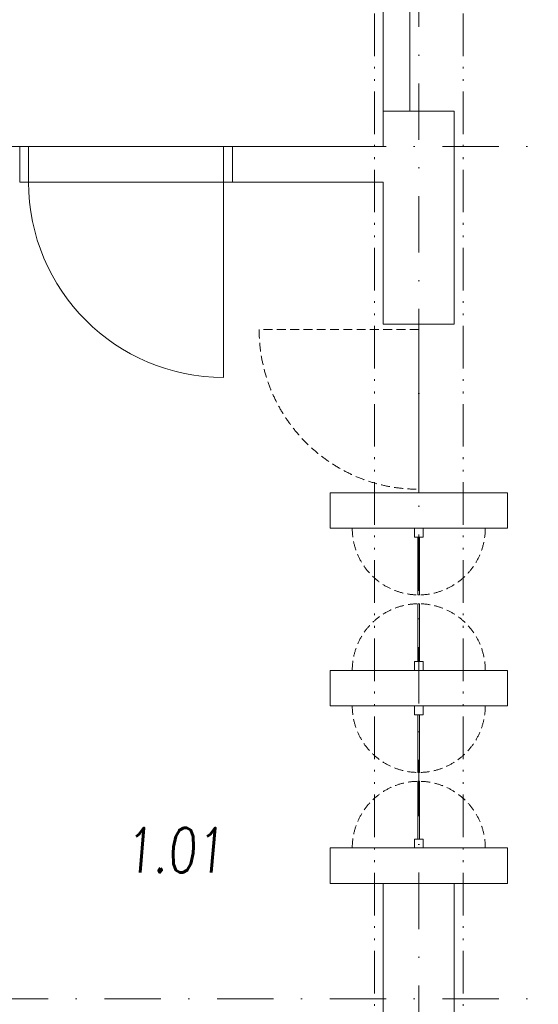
# Model space of a CAD drawing. Header units: millimetres. Extents: x 213386 to 459888, y 74252 to 208052.
# Tile 134 of 256: x 390377 to 393301, y 157301 to 162847. Entities that reach past the tile are written whole.
import ezdxf

# ---------------------------------------------------------------- set-up
doc = ezdxf.new("R2010")
doc.units = ezdxf.units.MM
for name, pattern in [('ACAD_ISO12W100', [22, 12, -3, 0.5, -3, 0.5, -3]), ('DASHED', [0.75, 0.5, -0.25]), ('ČERCHOVANÁ', [25.4, 12.7, -6.35, 0, -6.35])]:
    doc.linetypes.add(name, pattern=pattern)
for name, color, linetype, lineweight in [('DVERE', 255, 'Continuous', 0), ('Dveře', 255, 'Continuous', 0), ('NAD', 255, 'ACAD_ISO12W100', 0), ('NOVÁ TLUSTÁ', 255, 'Continuous', 0), ('OSY', 255, 'Continuous', 0), ('POPIS2', 255, 'Continuous', 0), ('ŽB', 255, 'Continuous', 0)]:
    doc.layers.add(name, color=color, linetype=linetype, lineweight=lineweight)
doc.styles.add('CS-ROMANS', font='romans.shx', dxfattribs={"width": 0.75, "oblique": 5})

msp = doc.modelspace()

# ---------------------------------------------------------------- linework, layer by layer
at = {"layer": 'DVERE'}
for p, q in [((390426.638, 162132.154), (390376.638, 162132.154)), ((391576.638, 162132.154), (391526.638, 162132.154)), ((391576.659, 162082.204), (391576.638, 162082.204)), ((390426.638, 161932.204), (390376.638, 161932.204)), ((391576.638, 161932.204), (391526.638, 161932.204)), ((391526.638, 161932.204), (391526.638, 160832.204)), ((391576.659, 161932.204), (391576.638, 161932.204))]:
    msp.add_line(p, q, dxfattribs=at)
for points in [[(390426.638, 162132.154), (390426.638, 161932.204)], [(390426.638, 162132.154), (391526.638, 162132.154)], [(391526.638, 162132.154), (391526.638, 161932.204)], [(390426.638, 161932.204), (391526.638, 161932.204)]]:
    msp.add_lwpolyline(points, close=True, dxfattribs=at)
msp.add_arc((391526.638, 161932.204), 1100, 180, 270, dxfattribs=at)
at = {"layer": 'Dveře', "ltscale": 300}
msp.add_line((392626.638, 160182.154), (392626.638, 161132.154), dxfattribs=at)
at = {"layer": 'Dveře', "linetype": 'DASHED', "ltscale": 100}
msp.add_line((392626.638, 161102.175), (391726.638, 161102.175), dxfattribs=at)
at = {"layer": 'Dveře', "ltscale": 300}
for points in [[(392126.638, 160182.154), (392126.638, 159982.154), (393126.638, 159982.154), (393126.638, 160182.154)], [(392601.638, 159982.154), (392601.638, 159932.154), (392651.638, 159932.154), (392651.638, 159982.154)], [(392621.638, 159607.154), (392621.638, 159932.154), (392631.638, 159932.154), (392631.638, 159607.154)], [(392621.638, 159232.154), (392621.638, 159557.154), (392631.638, 159557.154), (392631.638, 159232.154)], [(392601.638, 159232.154), (392601.638, 159182.154), (392651.638, 159182.154), (392651.638, 159232.154)], [(392126.638, 159182.154), (392126.638, 158982.154), (393126.638, 158982.154), (393126.638, 159182.154)], [(392601.638, 158982.154), (392601.638, 158932.154), (392651.638, 158932.154), (392651.638, 158982.154)], [(392621.638, 158607.154), (392621.638, 158932.154), (392631.638, 158932.154), (392631.638, 158607.154)], [(392621.638, 158232.154), (392621.638, 158557.154), (392631.638, 158557.154), (392631.638, 158232.154)], [(392601.638, 158232.154), (392601.638, 158182.154), (392651.638, 158182.154), (392651.638, 158232.154)], [(392126.638, 158182.154), (392126.638, 157982.154), (393126.638, 157982.154), (393126.638, 158182.154)]]:
    msp.add_lwpolyline(points, close=True, dxfattribs=at)
at = {"layer": 'Dveře', "linetype": 'DASHED', "ltscale": 100}
for centre, radius, start, end in [((392626.638, 161102.175), 900, 180, 270), ((392626.638, 159982.154), 375, 180, 0), ((392626.638, 159182.154), 375, 0, 180), ((392626.638, 158982.154), 375, 180, 0), ((392626.638, 158182.154), 375, 0, 180)]:
    msp.add_arc(centre, radius, start, end, dxfattribs=at)
at = {"layer": 'NAD', "ltscale": 20}
for points in [[(392376.638, 147682.154), (392376.639, 167232.154)], [(392876.638, 147682.154), (392876.638, 166982.154)]]:
    msp.add_lwpolyline(points, dxfattribs=at)
at = {"layer": 'NOVÁ TLUSTÁ', "ltscale": 5}
for p, q in [((392576.638, 162332.154), (392576.638, 164832.144)), ((392426.638, 162332.154), (392426.638, 163582.154))]:
    msp.add_line(p, q, dxfattribs=at)
at = {"layer": 'OSY', "linetype": 'ČERCHOVANÁ', "ltscale": 25}
for p, q in [((392626.638, 170109.563), (392626.638, 145530.044)), ((400063.194, 162132.154), (385251.638, 162132.154)), ((400063.194, 157332.154), (372424.222, 157332.154))]:
    msp.add_line(p, q, dxfattribs=at)
at = {"layer": 'ŽB'}
for p, q in [((390376.638, 162132.154), (390376.638, 161932.154)), ((390376.638, 162132.154), (390376.638, 161932.154)), ((392426.638, 162132.154), (391576.638, 162132.154)), ((391576.638, 161932.154), (391576.638, 162132.154)), ((391576.638, 162132.154), (391576.638, 161932.154)), ((392426.638, 161932.154), (391576.638, 161932.154)), ((392826.638, 161132.154), (392426.638, 161132.154)), ((392826.638, 161132.154), (392426.638, 161132.154)), ((392826.638, 157982.154), (392426.638, 157982.154)), ((392826.638, 157982.154), (392426.638, 157982.154))]:
    msp.add_line(p, q, dxfattribs=at)
for points in [[(392426.638, 162332.154), (392826.638, 162332.154)], [(392426.638, 162132.154), (392426.638, 162332.154)], [(392826.638, 161132.154), (392826.638, 162332.154)], [(392426.638, 161132.154), (392426.638, 161932.154)], [(392426.638, 156682.154), (392426.638, 157982.154)], [(392826.638, 156682.154), (392826.638, 157982.154)]]:
    msp.add_lwpolyline(points, close=True, dxfattribs=at)

# ---------------------------------------------------------------- texts
at = {"layer": 'POPIS2', "ltscale": 15, "style": 'CS-ROMANS', "oblique": 5, "width": 0.75}
msp.add_text('1.01', height=250, dxfattribs=at).set_placement((390966.845, 158044.457))

doc.saveas('drawing.dxf')
